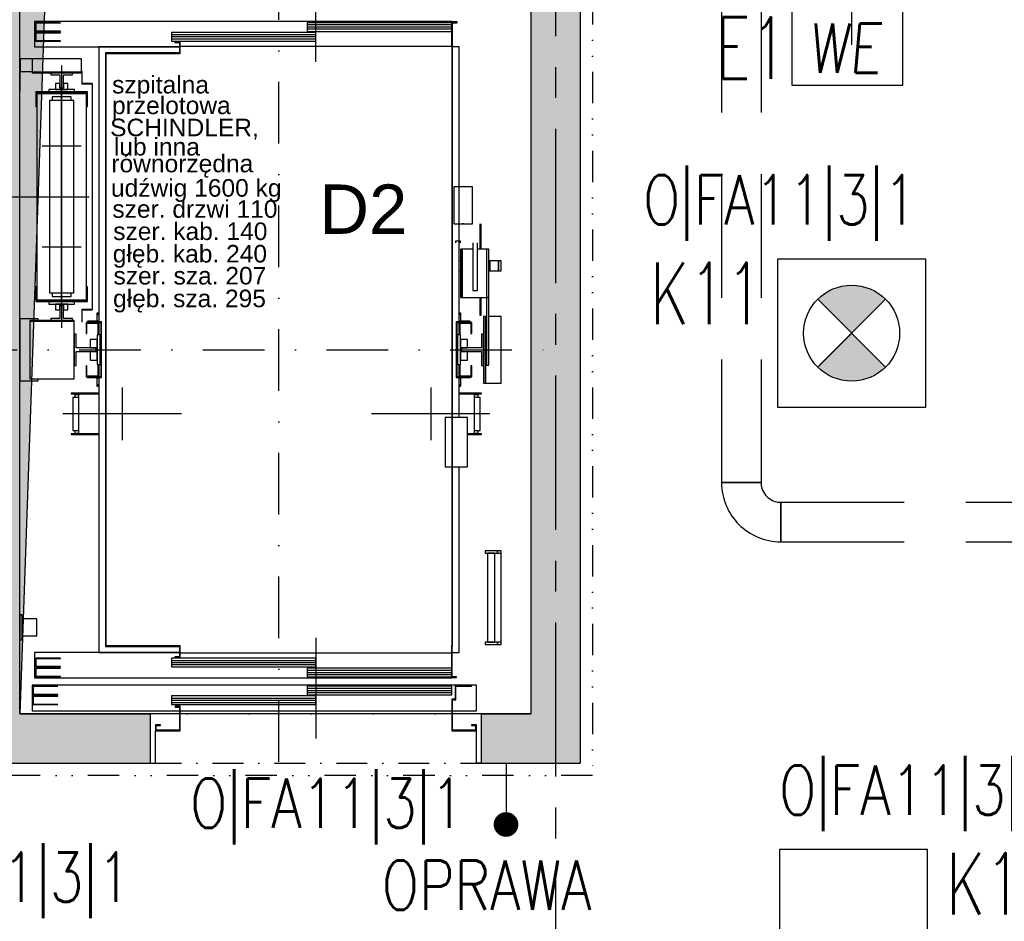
# Model space of a CAD drawing. Extents: x 41755 to 123924, y -112333 to 86187.
# Tile 224 of 256: x 101504 to 101903, y -7300 to -6934. Entities that reach past the tile are written whole.
import ezdxf
from ezdxf.enums import TextEntityAlignment as Align

# ---------------------------------------------------------------- set-up
doc = ezdxf.new("R2010")
doc.units = 0
doc.header["$LTSCALE"] = 50
for name, pattern in [('CENTER', [2, 1.25, -0.25, 0.25, -0.25]), ('DASHDOT', [1, 0.5, -0.25, 0, -0.25]), ('DASHED', [0.75, 0.5, -0.25]), ('DASHED2', [0.375, 0.25, -0.125]), ('DIVIDE', [31.75, 12.7, -6.35, 0, -6.35, 0, -6.35])]:
    doc.linetypes.add(name, pattern=pattern)
doc.layers.get('0').update_dxf_attribs({"color": 101, "linetype": 'CONTINUOUS'})
for name, color, linetype in [('Drz---drzwi', 5, 'CONTINUOUS'), ('E-90', 6, 'CONTINUOUS'), ('E35', 6, 'CONTINUOUS'), ('E50', 3, 'CONTINUOUS'), ('E90', 6, 'CONTINUOUS'), ('Ins-went', 141, 'CONTINUOUS'), ('Opis-spadki', 61, 'CONTINUOUS'), ('Os-osie glowne', 1, 'CENTER'), ('Sc-beton', 7, 'CONTINUOUS'), ('Sc-beton-hatch', 86, 'CONTINUOUS'), ('Sc-nadproza kon', 5, 'DASHED2'), ('Suf-widok', 8, 'CONTINUOUS'), ('W-idok', 8, 'CONTINUOUS'), ('W-otwor-strop', 1, 'CONTINUOUS')]:
    doc.layers.add(name, color=color, linetype=linetype)
doc.styles.add('ROMANS', font='romans', dxfattribs={"width": 0.85})
doc.styles.add('TYTUL2', font='ARIAL.TTF')

# ---------------------------------------------------------------- blocks, each defined once
blk = doc.blocks.new('_dhgfkgh')
at = {"ltscale": 7}
for p, q in [((-23, -65), (34, -65)), ((-10, -123), (-99.98, -123)), ((-10, -125), (-100, -125))]:
    blk.add_line(p, q, dxfattribs=at)
for points in [[(0, -5), (0, 0), (-10, 0), (-10, -5)], [(0, -130), (0, -125), (-10, -125), (-10, -130)]]:
    blk.add_lwpolyline(points, close=True, dxfattribs=at)
for points in [[(-40, -5), (-10, -5)], [(-10, -125), (-10, -5)]]:
    blk.add_lwpolyline(points, dxfattribs=at)
for centre, radius, start, end in [((-10, -5), 30, 180, 270), ((-10, -125), 90, 90, 180)]:
    blk.add_arc(centre, radius, start, end)
blk = doc.blocks.new('_skjdkgjfklhjgflj')
at = {"layer": 'W-idok', "linetype": 'DASHDOT'}
for p, q in [((-82, -334.44), (-82, -5.49)), ((-428, -167.5), (-181, -167.5)), ((-213, -167.5), (34, -167.5))]:
    blk.add_line(p, q, dxfattribs=at)
at = {"layer": 'W-idok'}
for p, q in [((-67, -50.8), (-67, -10)), ((-12, -34.5), (-181, -34.5)), ((-181, -34.5), (-181, -44.8)), ((-170.5, -35), (-180.5, -35)), ((-180.5, -35), (-180.5, -38.5)), ((-180.4, -35.1), (-170.5, -35.1)), ((-180.4, -38.4), (-180.4, -35.1)), ((-170.5, -35.1), (-170.5, -35)), ((-12, -35), (-70.5, -35)), ((-70.5, -35), (-70.5, -38.5)), ((-12, -35.88), (-70.5, -35.88)), ((-12, -35), (-12, -34.5)), ((-9.85, -34.7), (-12, -34.7)), ((-12, -34.7), (-12, -287.5)), ((-12, -38.5), (-12, -35)), ((-11.7, -35), (-9.85, -35)), ((-11.7, -287.8), (-11.7, -35)), ((-9.85, -35), (-9.85, -34.7)), ((-180.5, -38.5), (-170.5, -38.5)), ((-170.5, -39), (-180.5, -39)), ((-180.5, -39), (-180.5, -42.5)), ((-170.5, -38.4), (-180.4, -38.4)), ((-180.4, -39.1), (-170.5, -39.1)), ((-180.4, -42.4), (-180.4, -39.1)), ((-170.5, -38.5), (-170.5, -38.4)), ((-170.5, -39.1), (-170.5, -39)), ((-67, -39), (-125.5, -39)), ((-125.5, -39), (-125.5, -42.5)), ((-67, -39.88), (-125.5, -39.88)), ((-12, -36.75), (-70.5, -36.75)), ((-12, -37.62), (-70.5, -37.62)), ((-70.5, -38.5), (-12, -38.5)), ((-67, -42.5), (-67, -39)), ((-12, -44.65), (-12, -38.5)), ((-180.5, -42.5), (-170.5, -42.5)), ((-170.5, -42.4), (-180.4, -42.4)), ((-170.5, -42.5), (-170.5, -42.4)), ((-67, -40.75), (-125.5, -40.75)), ((-67, -41.62), (-125.5, -41.62)), ((-125.5, -42.5), (-67, -42.5)), ((-122, -42.7), (-124.15, -42.7)), ((-124.15, -42.7), (-124.15, -43)), ((-124.15, -43), (-122.3, -43)), ((-122.3, -43), (-122.3, -47.2)), ((-122, -47.5), (-122, -42.7)), ((-181, -44.8), (-122.3, -44.8)), ((-155, -44.8), (-155, -156.2)), ((-122.3, -44.8), (-155, -44.8)), ((-122.3, -47.2), (-152.3, -47.2)), ((-152.3, -47.2), (-152.3, -287.8)), ((-152, -47.5), (-122, -47.5)), ((-152, -287.5), (-152, -47.5)), ((-12, -44.65), (-122, -44.65)), ((-9, -44.8), (-11.7, -44.8)), ((-9, -156.2), (-9, -44.8)), ((-187, -49.7), (-187, -55.3)), ((-186.75, -49.7), (-187, -49.7)), ((-186.75, -55.3), (-186.75, -49.7)), ((-186.75, -49.7), (-186.75, -54.7)), ((-182, -49.7), (-186.75, -49.7)), ((-162, -49.7), (-182, -49.7)), ((-182, -49.7), (-182, -55.05)), ((-162, -55.05), (-162, -49.7)), ((-187, -55.3), (-186.75, -55.3)), ((-187, -55.3), (-187, -62.7)), ((-186.75, -55.3), (-187, -55.3)), ((-186.75, -54.7), (-182, -54.7)), ((-186.75, -62.7), (-186.75, -55.3)), ((-182, -55.05), (-162, -55.05)), ((-162, -55.05), (-182, -55.05)), ((-182, -55.05), (-182, -55.3)), ((-182, -55.3), (-162, -55.3)), ((-174.45, -55.3), (-174.45, -56.09)), ((-165.55, -55.3), (-174.45, -55.3)), ((-170, -52.4), (-170, -158.6)), ((-165.55, -56.09), (-165.55, -55.3)), ((-162, -55.3), (-162, -55.05)), ((-161.8, -54.75), (-161.8, -59.75)), ((-161.7, -54.75), (-161.8, -54.75)), ((-161.7, -59.65), (-161.7, -54.75)), ((-174.45, -56.09), (-170.79, -56.09)), ((-172.5, -59.6), (-172.5, -62)), ((-170.8, -59.6), (-172.5, -59.6)), ((-170.8, -61.5), (-170.8, -59.6)), ((-170.79, -56.09), (-170.79, -61.5)), ((-169.21, -61.5), (-169.21, -56.09)), ((-169.21, -56.09), (-165.55, -56.09)), ((-169.2, -59.6), (-169.2, -61.5)), ((-167.5, -59.6), (-169.2, -59.6)), ((-167.5, -62), (-167.5, -59.6)), ((-161.8, -59.75), (-157.6, -59.75)), ((-157.6, -59.65), (-161.7, -59.65)), ((-157.55, -59.75), (-157.65, -59.75)), ((-157.65, -59.75), (-157.65, -151.25)), ((-157.6, -59.75), (-157.6, -59.65)), ((-157.55, -151.25), (-157.55, -59.75)), ((-187, -62.7), (-186.75, -62.7)), ((-159.6, -63), (-180.4, -63)), ((-180.4, -63), (-180.4, -69)), ((-180.1, -63.3), (-159.9, -63.3)), ((-180.1, -69), (-180.1, -63.3)), ((-160, -63.75), (-180, -63.75)), ((-180, -63.75), (-180, -147.25)), ((-164.75, -62), (-175.25, -62)), ((-175.25, -62), (-175.25, -63)), ((-175.25, -63), (-164.75, -63)), ((-172.5, -62), (-167.5, -62)), ((-169.2, -61.5), (-170.8, -61.5)), ((-170.79, -61.5), (-169.21, -61.5)), ((-170, -102), (-170, -61)), ((-164.75, -63), (-164.75, -62)), ((-160, -147.25), (-160, -63.75)), ((-159.9, -63.3), (-159.9, -69)), ((-159.6, -69), (-159.6, -63)), ((-165.1, -66.5), (-174.9, -66.5)), ((-174.9, -66.5), (-174.9, -144.5)), ((-166.1, -65), (-173.9, -65)), ((-173.9, -65), (-173.9, -66.5)), ((-166.1, -66.5), (-166.1, -65)), ((-165.1, -144.5), (-165.1, -66.5)), ((-180.4, -69), (-180.1, -69)), ((-159.9, -69), (-159.6, -69)), ((-162.1, -85), (-177.9, -85)), ((-170, -150), (-170, -102)), ((-11.1, -101.5), (-11.1, -116.5)), ((-3.6, -101.5), (-11.1, -101.5)), ((-3.6, -116.5), (-3.6, -101.5)), ((-193, -105.5), (-158.9, -105.5)), ((-11.1, -116.5), (-3.6, -116.5)), ((-7.1, -116.5), (-7.6, -116.5)), ((-0.6, -116.5), (-0.6, -126.8)), ((-0.1, -126.8), (-0.1, -116.5)), ((-8.5, -123.5), (-10.5, -123.5)), ((-10.5, -123.5), (-10.5, -124.26)), ((-8.5, -124.26), (-8.5, -123.5)), ((-162.1, -126), (-177.9, -126)), ((-7.8, -126.8), (-8.4, -126.8)), ((-8.4, -126.8), (-8.4, -146.3)), ((-7.8, -146.3), (-7.8, -126.8)), ((-3.5, -126.8), (-7.8, -126.8)), ((-7.8, -126.8), (-7.8, -146.3)), ((-3.5, -124.26), (-3.5, -126.43)), ((-3.5, -126.43), (-3.5, -129.67)), ((-1.5, -126.43), (-1.5, -124.26)), ((-1.5, -129.67), (-1.5, -126.43)), ((3.1, -126.8), (-1.5, -126.8)), ((3.1, -126.8), (2.1, -126.8)), ((2.1, -126.8), (2.1, -146.3)), ((3.1, -146.3), (3.1, -126.8)), ((3.1, -146.3), (3.1, -126.8)), ((-8.4, -131.5), (-9, -131.5)), ((-3.5, -129.67), (-3.5, -133.5)), ((-1.5, -133.5), (-1.5, -129.67)), ((3.41, -131.5), (3.1, -131.5)), ((3.41, -131.5), (3.41, -135.5)), ((7.01, -131.5), (3.41, -131.5)), ((3.41, -135.5), (3.41, -131.5)), ((7.01, -135.5), (7.01, -131.5)), ((7.01, -131.5), (7.01, -135.5)), ((7.99, -131.5), (7.01, -131.5)), ((7.99, -135.5), (7.99, -131.5)), ((-9, -135.5), (-8.4, -135.5)), ((-3.5, -133.5), (-3.5, -137.33)), ((-1.5, -137.33), (-1.5, -133.5)), ((3.1, -135.5), (3.41, -135.5)), ((3.41, -135.5), (7.01, -135.5)), ((7.01, -135.5), (7.99, -135.5)), ((-3.5, -137.33), (-3.5, -140.57)), ((-1.5, -140.57), (-1.5, -137.33)), ((-180.1, -142), (-180.4, -142)), ((-180.4, -142), (-180.4, -148)), ((-180.1, -147.7), (-180.1, -142)), ((-159.6, -142), (-159.9, -142)), ((-159.9, -142), (-159.9, -147.7)), ((-159.6, -148), (-159.6, -142)), ((-3.5, -140.57), (-3.5, -142.74)), ((-3.5, -142.74), (-3.5, -143.5)), ((-3.5, -143.5), (-1.5, -143.5)), ((-1.5, -142.74), (-1.5, -140.57)), ((-1.5, -143.5), (-1.5, -142.74)), ((-180, -147.25), (-160, -147.25)), ((-174.9, -144.5), (-165.1, -144.5)), ((-173.9, -144.5), (-173.9, -146)), ((-173.9, -146), (-166.1, -146)), ((-166.1, -146), (-166.1, -144.5)), ((-8.4, -146.3), (-7.8, -146.3)), ((-7.8, -146.3), (3.1, -146.3)), ((-0.6, -146.3), (-0.6, -153.5)), ((-0.1, -153.5), (-0.1, -146.3)), ((3.1, -146.3), (2.1, -146.3)), ((2.1, -146.3), (2.1, -173.8)), ((2.1, -146.3), (3.1, -146.3)), ((3.1, -173.8), (3.1, -146.3)), ((-180.4, -148), (-159.6, -148)), ((-159.9, -147.7), (-180.1, -147.7)), ((-164.75, -148), (-175.25, -148)), ((-175.25, -148), (-175.25, -149)), ((-175.25, -149), (-164.75, -149)), ((-167.5, -149), (-172.5, -149)), ((-172.5, -149), (-172.5, -151.4)), ((-172.5, -151.4), (-170.8, -151.4)), ((-170.8, -149.5), (-169.2, -149.5)), ((-170.8, -151.4), (-170.8, -149.5)), ((-169.21, -149.5), (-170.79, -149.5)), ((-170.79, -149.5), (-170.79, -154.91)), ((-169.21, -154.91), (-169.21, -149.5)), ((-169.2, -149.5), (-169.2, -151.4)), ((-169.2, -151.4), (-167.5, -151.4)), ((-167.5, -151.4), (-167.5, -149)), ((-164.75, -149), (-164.75, -148)), ((-161.8, -151.25), (-161.8, -156.25)), ((-157.6, -151.25), (-161.8, -151.25)), ((-161.7, -156.25), (-161.7, -151.35)), ((-161.7, -151.35), (-157.6, -151.35)), ((-157.65, -151.25), (-157.55, -151.25)), ((-157.6, -151.35), (-157.6, -151.25)), ((-179.5, -154.95), (-187, -154.95)), ((-187, -154.95), (-187, -180.05)), ((-179.5, -155.7), (-179.5, -154.95)), ((-170.79, -154.91), (-174.45, -154.91)), ((-174.45, -154.91), (-174.45, -155.7)), ((-165.55, -154.91), (-169.21, -154.91)), ((-165.55, -155.7), (-165.55, -154.91)), ((-155.7, -152.7), (-155.7, -153.2)), ((-155, -152.7), (-155.7, -152.7)), ((-155.7, -153.2), (-155.7, -156)), ((-155, -153.2), (-155.7, -153.2)), ((-155.7, -153.2), (-155, -153.2)), ((-8.3, -152.7), (-9, -152.7)), ((-8.3, -153.2), (-9, -153.2)), ((-9, -153.2), (-8.3, -153.2)), ((-8.3, -153.2), (-8.3, -152.7)), ((-8.3, -156), (-8.3, -153.2)), ((-0.6, -153.5), (-0.1, -153.5)), ((1.7, -154), (0.9, -154)), ((0.9, -154), (0.9, -181)), ((1.7, -181), (1.7, -154)), ((2.1, -154), (1.7, -154)), ((1.7, -154), (1.7, -181)), ((8, -154), (3.1, -154)), ((8, -181), (8, -154)), ((-182.9, -155.7), (-182.9, -155.95)), ((-164.9, -155.7), (-182.9, -155.7)), ((-182.9, -155.95), (-182.9, -179.3)), ((-164.9, -155.95), (-182.9, -155.95)), ((-182.9, -155.95), (-164.9, -155.95)), ((-174.45, -155.7), (-165.55, -155.7)), ((-164.9, -155.95), (-164.9, -155.7)), ((-164.9, -179.3), (-164.9, -155.95)), ((-161.8, -156.25), (-161.7, -156.25)), ((-155.1, -156.5), (-160.1, -156.5)), ((-160.1, -156.5), (-160.1, -161)), ((-159.8, -156.8), (-155.4, -156.8)), ((-159.8, -161), (-159.8, -156.8)), ((-153.85, -156.2), (-159.65, -156.2)), ((-159.65, -156.2), (-159.65, -156.5)), ((-159.65, -156.5), (-154.15, -156.5)), ((-159.5, -156), (-159.5, -156.2)), ((-155, -156), (-159.5, -156)), ((-155.7, -156), (-155, -156)), ((-155.4, -156.8), (-155.4, -161)), ((-155.1, -161), (-155.1, -156.5)), ((-155.1, -156.5), (-155.1, -161.5)), ((-155, -156.5), (-155, -161.5)), ((-154.15, -156.5), (-154.15, -178.5)), ((-153.85, -178.8), (-153.85, -156.2)), ((-10.15, -156.2), (-10.15, -178.8)), ((-4.35, -156.2), (-10.15, -156.2)), ((-9.85, -178.5), (-9.85, -156.5)), ((-9.85, -156.5), (-4.35, -156.5)), ((-9, -156), (-8.3, -156)), ((-4.5, -156), (-9, -156)), ((-9, -161.5), (-9, -156.5)), ((-3.9, -156.5), (-8.9, -156.5)), ((-8.9, -156.5), (-8.9, -161)), ((-8.9, -161.5), (-8.9, -156.5)), ((-8.6, -156.8), (-4.2, -156.8)), ((-8.6, -161), (-8.6, -156.8)), ((-4.5, -156.2), (-4.5, -156)), ((-4.35, -156.5), (-4.35, -156.2)), ((-4.2, -156.8), (-4.2, -161)), ((-3.9, -161), (-3.9, -156.5)), ((-164.11, -161.15), (-164.9, -161.15)), ((-164.9, -161.15), (-164.9, -173.85)), ((-164.11, -166.71), (-164.11, -161.15)), ((-160.1, -161), (-159.8, -161)), ((-155.6, -163.3), (-158.4, -163.3)), ((-158.4, -163.3), (-158.4, -166.7)), ((-154.4, -161.5), (-155.6, -161.5)), ((-155.6, -161.5), (-155.6, -173.5)), ((-155.6, -171.7), (-155.6, -163.3)), ((-155.1, -161), (-155.4, -161)), ((-155.4, -161), (-155.4, -161.5)), ((-155.4, -161), (-155.1, -161)), ((-155.1, -161.5), (-155.1, -161)), ((-154.15, -161.5), (-154.4, -161.5)), ((-154.4, -161.5), (-154.4, -173.5)), ((-154.4, -173.5), (-154.4, -161.5)), ((-9.6, -161.5), (-9.85, -161.5)), ((-9.6, -173.5), (-9.6, -161.5)), ((-9.6, -161.5), (-9.6, -173.5)), ((-8.4, -161.5), (-9.6, -161.5)), ((-8.6, -161), (-8.9, -161)), ((-8.9, -161), (-8.9, -161.5)), ((-8.9, -161), (-8.6, -161)), ((-8.6, -161.5), (-8.6, -161)), ((-8.4, -173.5), (-8.4, -161.5)), ((-5.6, -163.3), (-8.4, -163.3)), ((-8.4, -163.3), (-8.4, -171.7)), ((-5.6, -166.7), (-5.6, -163.3)), ((-4.2, -161), (-3.9, -161)), ((0.9, -161.15), (0.11, -161.15)), ((0.11, -161.15), (0.11, -166.71)), ((0.9, -173.85), (0.9, -161.15)), ((-156, -166.71), (-164.11, -166.71)), ((-158.4, -166.7), (-156, -166.7)), ((-156, -166.7), (-156, -168.3)), ((-156, -168.29), (-156, -166.71)), ((-8, -166.7), (-5.6, -166.7)), ((-8, -168.3), (-8, -166.7)), ((0.11, -166.71), (-8, -166.71)), ((-8, -166.71), (-8, -168.29)), ((-164.11, -168.29), (-156, -168.29)), ((-164.11, -173.85), (-164.11, -168.29)), ((-156, -168.3), (-158.4, -168.3)), ((-158.4, -168.3), (-158.4, -171.7)), ((-8, -168.29), (0.11, -168.29)), ((-5.6, -168.3), (-8, -168.3)), ((-5.6, -171.7), (-5.6, -168.3)), ((0.11, -168.29), (0.11, -173.85)), ((-164.9, -173.85), (-164.11, -173.85)), ((-160.1, -174), (-160.1, -178.5)), ((-159.8, -174), (-160.1, -174)), ((-159.8, -178.2), (-159.8, -174)), ((-158.4, -171.7), (-155.6, -171.7)), ((-155.6, -173.5), (-154.4, -173.5)), ((-155.4, -173.5), (-155.4, -174)), ((-155.4, -174), (-155.1, -174)), ((-155.4, -174), (-155.4, -178.2)), ((-155.1, -174), (-155.4, -174)), ((-155.1, -174), (-155.1, -173.5)), ((-155.1, -173.5), (-155.1, -178.5)), ((-155.1, -178.5), (-155.1, -174)), ((-155, -173.5), (-155, -178.5)), ((-154.4, -173.5), (-154.15, -173.5)), ((-9.85, -173.5), (-9.6, -173.5)), ((-9.6, -173.5), (-8.4, -173.5)), ((-9, -178.5), (-9, -173.5)), ((-8.9, -173.5), (-8.9, -174)), ((-8.9, -178.5), (-8.9, -173.5)), ((-8.9, -174), (-8.6, -174)), ((-8.9, -174), (-8.9, -178.5)), ((-8.6, -174), (-8.9, -174)), ((-8.6, -174), (-8.6, -173.5)), ((-8.6, -178.2), (-8.6, -174)), ((-8.4, -171.7), (-5.6, -171.7)), ((-4.2, -174), (-4.2, -178.2)), ((-3.9, -174), (-4.2, -174)), ((-3.9, -178.5), (-3.9, -174)), ((0.11, -173.85), (0.9, -173.85)), ((2.1, -173.8), (3.1, -173.8)), ((-182.9, -179.3), (-164.9, -179.3)), ((-179.5, -180.05), (-179.5, -179.3)), ((-160.1, -178.5), (-155.1, -178.5)), ((-155.4, -178.2), (-159.8, -178.2)), ((-154.15, -178.5), (-159.65, -178.5)), ((-159.65, -178.5), (-159.65, -178.8)), ((-159.65, -178.8), (-153.85, -178.8)), ((-155, -179), (-155.7, -179)), ((-155.7, -179), (-155.7, -181.8)), ((-155.5, -178.8), (-155.5, -179)), ((-155.5, -179), (-155, -179)), ((-155, -178.8), (-155, -290.2)), ((-10.15, -178.8), (-4.35, -178.8)), ((-4.35, -178.5), (-9.85, -178.5)), ((-9, -195), (-9, -178.8)), ((-8.3, -179), (-9, -179)), ((-9, -179), (-8.5, -179)), ((-8.9, -178.5), (-3.9, -178.5)), ((-4.2, -178.2), (-8.6, -178.2)), ((-8.5, -179), (-8.5, -178.8)), ((-8.3, -181.8), (-8.3, -179)), ((-4.35, -178.8), (-4.35, -178.5)), ((-187, -180.05), (-179.5, -180.05)), ((-155.7, -181.8), (-155, -181.8)), ((-155, -181.8), (-155.7, -181.8)), ((-155.7, -181.8), (-155.7, -182.3)), ((-155.7, -182.3), (-155, -182.3)), ((-145.5, -182.8), (-145.5, -204.2)), ((-20.5, -182.8), (-20.5, -204.2)), ((-9, -181.8), (-8.3, -181.8)), ((-8.3, -181.8), (-9, -181.8)), ((-9, -182.3), (-8.3, -182.3)), ((-8.3, -182.3), (-8.3, -181.8)), ((0.9, -181), (1.7, -181)), ((1.7, -181), (8, -181)), ((-155, -185.1), (-166.1, -185.1)), ((-166.1, -185.1), (-166.1, -185.4)), ((-166.1, -185.4), (-155, -185.4)), ((-163.98, -186.8), (-165.5, -186.8)), ((-165.5, -186.8), (-165.5, -200.2)), ((-163.2, -185.4), (-164.7, -185.4)), ((-164.7, -185.4), (-164.7, -185.6)), ((-164.7, -185.6), (-163.2, -185.6)), ((-163.2, -185.6), (-164.7, -185.6)), ((-164.7, -185.6), (-164.7, -186.8)), ((-163.2, -186.8), (-163.98, -186.8)), ((-155, -185.4), (-163.2, -185.4)), ((-163.2, -185.4), (-163.2, -201.6)), ((0.1, -185.1), (-9, -185.1)), ((-9, -185.4), (0.1, -185.4)), ((-2.8, -185.4), (-9, -185.4)), ((-1.3, -185.4), (-2.8, -185.4)), ((-2.8, -201.6), (-2.8, -185.4)), ((-2.8, -185.6), (-1.3, -185.6)), ((-1.3, -185.6), (-2.8, -185.6)), ((-2.02, -186.8), (-2.8, -186.8)), ((-0.5, -186.8), (-2.02, -186.8)), ((-1.3, -185.6), (-1.3, -185.4)), ((-1.3, -186.8), (-1.3, -185.6)), ((-0.5, -200.2), (-0.5, -186.8)), ((0.1, -185.4), (0.1, -185.1)), ((-121.5, -193.5), (-169.5, -193.5)), ((3.5, -193.5), (-44.5, -193.5)), ((-14.6, -195), (-14.6, -215)), ((-12, -195), (-14.6, -195)), ((-5.6, -195), (-11.7, -195)), ((-5.6, -215), (-5.6, -195)), ((-155, -201.6), (-166.1, -201.6)), ((-166.1, -201.6), (-166.1, -201.9)), ((-166.1, -201.9), (-155, -201.9)), ((-165.5, -200.2), (-163.98, -200.2)), ((-164.7, -200.2), (-164.7, -201.4)), ((-164.7, -201.4), (-163.2, -201.4)), ((-163.2, -201.4), (-164.7, -201.4)), ((-164.7, -201.4), (-164.7, -201.6)), ((-164.7, -201.6), (-163.2, -201.6)), ((-163.98, -200.2), (-163.2, -200.2)), ((-163.2, -201.6), (-155, -201.6)), ((0.1, -201.6), (-5.6, -201.6)), ((-5.6, -201.6), (-2.8, -201.6)), ((-5.6, -201.9), (0.1, -201.9)), ((-2.8, -200.2), (-2.02, -200.2)), ((-2.8, -201.4), (-1.3, -201.4)), ((-1.3, -201.4), (-2.8, -201.4)), ((-2.8, -201.6), (-1.3, -201.6)), ((-2.02, -200.2), (-0.5, -200.2)), ((-1.3, -201.4), (-1.3, -200.2)), ((-1.3, -201.6), (-1.3, -201.4)), ((0.1, -201.9), (0.1, -201.6)), ((-14.6, -215), (-12, -215)), ((-11.7, -215), (-5.6, -215)), ((-9, -290.2), (-9, -215)), ((1.5, -249), (1.5, -250)), ((6.5, -249), (1.5, -249)), ((1.5, -250), (6.5, -250)), ((5.5, -250), (2.5, -250)), ((2.5, -250), (2.5, -286)), ((5.5, -286), (5.5, -250)), ((6.5, -250), (6.5, -249)), ((8, -249), (6.5, -249)), ((6.5, -249), (6.5, -250)), ((6.5, -250), (8, -250)), ((8, -250), (8, -249)), ((8, -286), (8, -250)), ((-186, -275), (-187, -275)), ((-187, -275), (-187, -285)), ((-186, -285), (-186, -275)), ((-180, -276.5), (-186, -276.5)), ((-186, -276.5), (-186, -283.5)), ((-180, -283.5), (-180, -276.5)), ((-187, -285), (-186, -285)), ((-186, -283.5), (-180, -283.5)), ((-67, -284.2), (-67, -325)), ((1.5, -286), (1.5, -287)), ((6.5, -286), (1.5, -286)), ((1.5, -287), (6.5, -287)), ((2.5, -286), (5.5, -286)), ((6.5, -287), (6.5, -286)), ((8, -286), (6.5, -286)), ((6.5, -286), (6.5, -287)), ((6.5, -287), (8, -287)), ((8, -287), (8, -286)), ((-122.3, -290.2), (-181, -290.2)), ((-181, -290.2), (-181, -300.5)), ((-155, -290.2), (-122.3, -290.2)), ((-152.3, -287.8), (-152, -287.8)), ((-152, -287.8), (-152, -287.5)), ((-122, -287.5), (-152, -287.5)), ((-152, -287.5), (-152, -287.8)), ((-152, -287.8), (-122.3, -287.8)), ((-122.3, -287.8), (-122.3, -292)), ((-122, -292.3), (-122, -287.5)), ((-122, -290.35), (-12.15, -290.35)), ((-12, -287.5), (-12.15, -287.5)), ((-12.15, -287.5), (-12.15, -300.3)), ((-11.85, -287.8), (-11.7, -287.8)), ((-11.85, -300), (-11.85, -287.8)), ((-11.85, -290.2), (-9, -290.2)), ((-170.5, -292.5), (-180.5, -292.5)), ((-180.5, -292.5), (-180.5, -296)), ((-180.4, -292.6), (-170.5, -292.6)), ((-180.4, -295.9), (-180.4, -292.6)), ((-170.5, -292.6), (-170.5, -292.5)), ((-67, -292.5), (-125.5, -292.5)), ((-125.5, -292.5), (-125.5, -296)), ((-125.5, -293.38), (-67, -293.38)), ((-125.5, -294.25), (-67, -294.25)), ((-125.5, -295.12), (-67, -295.12)), ((-122.3, -292), (-124.15, -292)), ((-124.15, -292), (-124.15, -292.3)), ((-124.15, -292.3), (-122, -292.3)), ((-67, -296), (-67, -292.5)), ((-180.5, -296), (-170.5, -296)), ((-170.5, -296.5), (-180.5, -296.5)), ((-180.5, -296.5), (-180.5, -300)), ((-170.5, -295.9), (-180.4, -295.9)), ((-180.4, -296.6), (-170.5, -296.6)), ((-180.4, -299.9), (-180.4, -296.6)), ((-170.5, -296), (-170.5, -295.9)), ((-170.5, -296.6), (-170.5, -296.5)), ((-125.5, -296), (-67, -296)), ((-12.15, -296.5), (-70.5, -296.5)), ((-70.5, -296.5), (-70.5, -300)), ((-70.5, -297.38), (-12, -297.38)), ((-70.5, -298.25), (-12, -298.25)), ((-70.5, -299.12), (-12, -299.12)), ((-181, -300.5), (-12, -300.5)), ((-180.5, -300), (-170.5, -300)), ((-170.5, -299.9), (-180.4, -299.9)), ((-170.5, -300), (-170.5, -299.9)), ((-70.5, -300), (-12.15, -300)), ((-12.15, -300.3), (-10, -300.3)), ((-12, -300.5), (-12, -300.3)), ((-10, -300), (-11.85, -300)), ((-10, -300.3), (-10, -300)), ((-10.6, -303.5), (-182, -303.5)), ((-182, -303.5), (-182, -313.9)), ((-171.5, -303.8), (-181.5, -303.8)), ((-181.5, -303.8), (-181.5, -307.3)), ((-181.4, -303.9), (-171.5, -303.9)), ((-181.4, -307.2), (-181.4, -303.9)), ((-171.5, -303.9), (-171.5, -303.8)), ((-12, -303.8), (-70.5, -303.8)), ((-70.5, -303.8), (-70.5, -307.3)), ((-70.5, -304.67), (-12, -304.67)), ((-70.5, -305.55), (-12, -305.55)), ((-70.5, -306.42), (-12, -306.42)), ((-12, -307.3), (-12, -303.8)), ((-4, -303.5), (-10.6, -303.5)), ((-10.6, -303.5), (-10.6, -309.1)), ((-10.3, -303.8), (-4, -303.8)), ((-10.3, -309.4), (-10.3, -303.8)), ((-2, -303.5), (-4, -303.5)), ((-4, -303.8), (-4, -303.5)), ((-2, -313.9), (-2, -303.5)), ((-181.5, -307.3), (-171.5, -307.3)), ((-171.5, -307.8), (-181.5, -307.8)), ((-181.5, -307.8), (-181.5, -311.3)), ((-171.5, -307.2), (-181.4, -307.2)), ((-181.4, -307.9), (-171.5, -307.9)), ((-181.4, -311.2), (-181.4, -307.9)), ((-171.5, -307.3), (-171.5, -307.2)), ((-171.5, -307.9), (-171.5, -307.8)), ((-67, -307.8), (-125.5, -307.8)), ((-125.5, -307.8), (-125.5, -311.3)), ((-125.5, -308.67), (-67, -308.67)), ((-125.5, -309.55), (-67, -309.55)), ((-125.5, -310.42), (-67, -310.42)), ((-70.5, -307.3), (-12, -307.3)), ((-67, -311.3), (-67, -307.8)), ((-12, -309.1), (-12, -322)), ((-10.6, -309.1), (-12, -309.1)), ((-11.7, -321.7), (-11.7, -309.4)), ((-11.7, -309.4), (-10.3, -309.4)), ((-182, -313.9), (-122.3, -313.9)), ((-181.5, -311.3), (-171.5, -311.3)), ((-171.5, -311.2), (-181.4, -311.2)), ((-171.5, -311.3), (-171.5, -311.2)), ((-125.5, -311.3), (-67, -311.3)), ((-122, -312), (-124, -312)), ((-124, -312), (-124, -312.3)), ((-124, -312.3), (-122.3, -312.3)), ((-122.3, -312.3), (-122.3, -321.7)), ((-122, -322), (-122, -312)), ((-122, -313.9), (-12, -313.9)), ((-11.7, -313.9), (-2, -313.9)), ((-132, -319.5), (-132, -322)), ((-130, -319.5), (-132, -319.5)), ((-132, -322), (-122, -322)), ((-132, -335), (-132, -322)), ((-131.7, -321.7), (-131.7, -319.8)), ((-131.7, -319.8), (-130, -319.8)), ((-122.3, -321.7), (-131.7, -321.7)), ((-130, -319.8), (-130, -319.5)), ((-12, -322), (-2, -322)), ((-2.3, -321.7), (-11.7, -321.7)), ((-2, -319.5), (-4, -319.5)), ((-4, -319.5), (-4, -319.8)), ((-4, -319.8), (-2.3, -319.8)), ((-2.3, -319.8), (-2.3, -321.7)), ((-2, -322), (-2, -319.5)), ((-2, -335), (-2, -322)), ((-134, -335), (-132, -335)), ((0, -335), (-2, -335))]:
    blk.add_line(p, q, dxfattribs=at)
blk = doc.blocks.new('we')
at = {"layer": 'E35', "ltscale": 0.2}
blk.add_lwpolyline([(45, 30), (0, 30), (0, 0), (45, 0)], close=True, dxfattribs=at)
at = {"layer": 'E35', "ltscale": 0.2, "style": 'ROMANS', "oblique": 5, "width": 0.8}
blk.add_text('WE', height=20, dxfattribs=at).set_placement((21.44, 15), align=Align.MIDDLE_CENTER)

msp = doc.modelspace()

# ---------------------------------------------------------------- hatches: boundary and pattern name
at = {"layer": 'E35'}
h = msp.add_hatch(color=256, dxfattribs=at)
edge = h.paths.add_edge_path()
edge.add_line((101840.966, -7061.439), (101854.712, -7047.693))
edge.add_ellipse((101840.966, -7061.439), major_axis=(13.746, 13.746), ratio=1, start_angle=360, end_angle=450)
edge.add_line((101827.22, -7047.693), (101840.966, -7061.439))
edge = h.paths.add_edge_path()
edge.add_line((101854.712, -7075.186), (101840.966, -7061.439))
edge.add_line((101840.966, -7061.439), (101827.22, -7075.186))
edge.add_ellipse((101840.966, -7061.439), major_axis=(-13.746, 13.746), ratio=1, start_angle=90, end_angle=180)
at = {"layer": 'Sc-beton-hatch'}
h = msp.add_hatch(dxfattribs=at)
h.set_pattern_fill('ANSI33', color=256, style=0)
h.set_pattern_definition([(45, (48983.4185, 565.478), (-4.49012806, 4.49012806), []), (45, (48987.9087, 565.478), (-4.49012806, 4.49012806), [3.175, -1.5875])])
h.paths.add_polyline_path([(102400.966, -5400.641), (102380.966, -5400.641), (102380.966, -5500.641), (102330.966, -5500.641), (102330.966, -5520.641), (102380.966, -5520.641), (102380.966, -5973.641), (102400.966, -5973.641)])
h.paths.add_polyline_path([(101710.966, -5330.585), (101710.966, -5560.641), (101730.966, -5560.641), (101730.966, -5520.641), (101770.966, -5520.641), (101770.966, -5500.641), (101730.966, -5500.641), (101730.966, -5327.797, 0.0068353), (101990.084, -5287.78), (101987.07, -5268.006, -0.0084051), (101668.963, -5316.121), (101671.621, -5335.944, 0.0010351)])
h.paths.add_polyline_path([(101738.466, -5895.641), (101703.466, -5895.641), (101703.466, -5930.641), (101738.466, -5930.641)])
h.paths.add_polyline_path([(101695.966, -6277.641), (101730.966, -6277.641), (101730.966, -6242.641), (101695.966, -6242.641)])
h.paths.add_polyline_path([(102400.966, -6108.641), (102380.966, -6108.641), (102380.966, -6330.641), (102400.966, -6330.641)])
h.paths.add_polyline_path([(100985.966, -5895.641), (100950.966, -5895.641), (100950.966, -5930.641), (100985.966, -5930.641)], flags=17)
h.paths.add_polyline_path([(100765.966, -5910.641), (100765.966, -5413.927, 0.0063955), (101010.966, -5401.354), (101009.686, -5381.395, -0.0079596), (100705.366, -5396.058), (100706.01, -5416.048, 0.0010422), (100745.966, -5414.677), (100745.966, -6082.641), (100765.966, -6082.641), (100765.966, -5930.641), (100798.966, -5930.641), (100798.966, -5930.637), (100798.966, -5910.641)])
h.paths.add_polyline_path([(100310.966, -6262.641), (100410.966, -6262.641), (100410.966, -6460.641), (100430.966, -6460.641), (100430.966, -6262.641), (100765.966, -6262.641), (100765.966, -6237.641), (100745.966, -6237.641), (100745.966, -6242.641), (100330.966, -6242.641), (100330.966, -5420.801, 0.0010428), (100370.966, -5420.993), (100371.02, -5400.99, -0.0015651), (100310.966, -5400.641)])
h.paths.add_polyline_path([(100970.966, -6242.641), (100950.966, -6242.641), (100950.966, -6900.641), (100927.966, -6900.641), (100927.966, -6920.641), (100950.966, -6920.641), (100950.966, -7503.141), (100970.966, -7503.141), (100970.966, -6920.641), (101261.966, -6920.641), (101261.966, -7235.641), (101281.966, -7235.641), (101334.966, -7235.641), (101334.966, -7215.641), (101281.966, -7215.641), (101281.966, -6900.641), (100970.966, -6900.641)])
h.paths.add_polyline_path([(100410.966, -6710.641), (100430.966, -6710.641), (100430.966, -6610.641), (100410.966, -6610.641)])
h.paths.add_polyline_path([(100410.966, -6960.641), (100430.966, -6960.641), (100430.966, -6920.641), (100470.966, -6920.641), (100470.966, -6900.641), (100430.966, -6900.641), (100430.966, -6860.641), (100410.966, -6860.641)])
h.paths.add_polyline_path([(100790.966, -6920.641), (100790.966, -6900.641), (100725.966, -6900.641), (100725.966, -6920.641)])
h.paths.add_polyline_path([(101334.966, -6920.641), (101334.966, -6900.641), (101281.966, -6900.641), (101281.966, -6920.641)], flags=17)
h.paths.add_polyline_path([(101556.966, -6920.641), (101556.966, -6900.641), (101468.966, -6900.641), (101468.966, -6920.641)])
h.paths.add_polyline_path([(101710.966, -6900.641), (101690.966, -6900.641), (101690.966, -6920.641), (101710.966, -6920.641)])
h.paths.add_polyline_path([(101730.966, -6900.641), (101710.966, -6900.641), (101710.966, -6920.641), (101710.966, -7215.641), (101690.966, -7215.641), (101690.966, -7235.641), (101730.966, -7235.641)])
h.paths.add_polyline_path([(101488.966, -7215.641), (101468.966, -7215.641), (101468.966, -7235.641), (101556.966, -7235.641), (101556.966, -7215.641), (101503.966, -7215.641), (101503.966, -6920.641), (101488.966, -6920.641)])
h.paths.add_polyline_path([(102400.966, -6750.641), (102380.966, -6750.641), (102380.966, -7100.641), (102400.966, -7100.641)])
h.paths.add_polyline_path([(102400.966, -7200.641), (102380.966, -7200.641), (102380.966, -7465.641), (102400.966, -7465.641)])
h.paths.add_polyline_path([(102380.966, -7650.641), (102332.966, -7650.641), (102332.966, -7670.641), (102380.966, -7670.641), (102380.966, -8275.641), (102400.966, -8275.641), (102400.966, -7615.641), (102380.966, -7615.641)])
h.paths.add_polyline_path([(102133.966, -7650.641), (102133.966, -7670.641), (102227.966, -7670.641), (102227.966, -7650.641)])
h.paths.add_polyline_path([(101905.966, -7650.641), (101905.966, -7670.641), (102008.966, -7670.641), (102008.966, -7650.641)])
h.paths.add_polyline_path([(101710.966, -7670.641), (101710.966, -8400.641), (101685.966, -8400.641), (101685.966, -8420.641), (101730.966, -8420.641), (101730.966, -7670.641), (101770.966, -7670.641), (101770.966, -7650.641), (101227.466, -7650.641), (101227.466, -7670.641)])
h.paths.add_polyline_path([(100950.966, -7650.641), (100430.966, -7650.641), (100430.966, -7590.641), (100410.966, -7590.641), (100410.966, -7670.641), (100745.966, -7670.641), (101092.466, -7670.641), (101092.466, -7650.641), (100970.966, -7650.641), (100970.966, -7603.141), (100950.966, -7603.141)])
h.paths.add_polyline_path([(100410.966, -7440.641), (100430.966, -7440.641), (100430.966, -7397.641), (100410.966, -7397.641)])
h.paths.add_polyline_path([(100430.966, -7110.641), (100410.966, -7110.641), (100410.966, -7307.641), (100430.966, -7307.641)])
h.paths.add_polyline_path([(100745.966, -8420.641), (100765.966, -8420.641), (100765.966, -8400.641), (100410.966, -8400.641), (100410.966, -8420.641)])
h.paths.add_polyline_path([(100765.966, -8420.641), (100785.966, -8420.641), (100785.966, -8400.641), (100765.966, -8400.641)])
h.paths.add_polyline_path([(100785.966, -8400.641), (100785.966, -8420.641), (101097.466, -8420.641), (101097.466, -8400.641)])
h.paths.add_polyline_path([(101322.966, -8420.641), (101322.966, -8400.641), (101227.466, -8400.641), (101227.466, -8420.641)], flags=17)
h.paths.add_polyline_path([(101432.966, -8400.641), (101432.966, -8420.641), (101575.966, -8420.641), (101575.966, -8400.641)])
h.paths.add_polyline_path([(101950.966, -8400.641), (101950.966, -8420.641), (102028.966, -8420.641), (102028.966, -8400.641)])
h.paths.add_polyline_path([(102138.966, -8400.641), (102138.966, -8420.641), (102380.966, -8420.641), (102380.966, -8445.641), (102400.966, -8445.641), (102400.966, -8375.641), (102380.966, -8375.641), (102380.966, -8400.641)])
h.paths.add_polyline_path([(102380.966, -8568.641), (102345.966, -8568.641), (102345.966, -8875.141), (102365.966, -8875.141), (102365.966, -8588.641), (102400.966, -8588.641), (102400.966, -8545.641), (102380.966, -8545.641)])
h.paths.add_polyline_path([(102365.966, -8995.141), (102345.966, -8995.141), (102345.966, -9050.641), (101950.966, -9050.641), (101950.966, -9075.641), (102345.966, -9075.641), (102345.966, -9105.641), (102365.966, -9105.641), (102365.966, -9075.641)])
h.paths.add_polyline_path([(102400.966, -9290.641), (102365.966, -9290.641), (102365.966, -9255.641), (102345.966, -9255.641), (102345.966, -9310.641), (102380.966, -9310.641), (102380.966, -9718.141), (102380.966, -9900.641), (101730.966, -9900.641), (101730.966, -9855.641), (101710.966, -9855.641), (101710.966, -9920.641), (102380.966, -9920.641), (102380.966, -10349.912), (102380.966, -10410.641), (102400.966, -10410.641), (102400.966, -10010.641), (102400.966, -9838.141)])
h.paths.add_polyline_path([(101730.966, -9529.641), (101710.966, -9529.641), (101710.966, -9725.641), (101730.966, -9725.641)], flags=17)
h.paths.add_polyline_path([(101710.966, -9419.641), (101730.966, -9419.641), (101730.966, -8640.641), (101710.966, -8640.641), (101710.966, -9050.641), (101414.966, -9050.641), (101414.966, -9075.641), (101710.966, -9075.641)])
h.paths.add_polyline_path([(101263.966, -9050.641), (101263.966, -9075.641), (101304.966, -9075.641), (101304.966, -9050.641)])
h.paths.add_polyline_path([(101041.966, -9075.641), (101041.966, -9050.641), (100925.966, -9050.641), (100925.966, -9075.641)])
h.paths.add_polyline_path([(100825.966, -9075.641), (100825.966, -9050.641), (100530.966, -9050.641), (100530.966, -9035.641), (100510.966, -9035.641), (100510.966, -9050.641), (100270.966, -9050.641), (100270.966, -9075.641), (100510.966, -9075.641), (100510.966, -9471.141), (100530.966, -9471.141), (100530.966, -9075.641)])
h.paths.add_polyline_path([(100530.966, -8906.641), (100510.966, -8906.641), (100510.966, -8938.641), (100530.966, -8938.641)])
h.paths.add_polyline_path([(100220.966, -9075.641), (100220.966, -9050.641), (100170.966, -9050.641), (100170.966, -9075.641)])
h.paths.add_polyline_path([(100120.966, -9075.641), (100120.966, -9050.641), (100070.966, -9050.641), (100070.966, -9075.641)])
h.paths.add_polyline_path([(100020.966, -9075.641), (100020.966, -9050.641), (99970.966, -9050.641), (99970.966, -9075.641)])
h.paths.add_polyline_path([(99920.966, -9075.641), (99920.966, -9050.641), (99880.966, -9050.641), (99880.966, -9957.641), (99980.966, -9957.641), (99980.966, -9972.641), (100000.966, -9972.641), (100000.966, -9937.641), (99900.966, -9937.641), (99900.966, -9075.641)])
h.paths.add_polyline_path([(101041.966, -9396.641), (101041.966, -9378.641), (100927.966, -9378.641), (100927.966, -9396.641)])
h.paths.add_polyline_path([(100510.966, -9725.641), (100530.966, -9725.641), (100530.966, -9571.141), (100510.966, -9571.141)])
h.paths.add_polyline_path([(100000.966, -10090.641), (100000.966, -10072.641), (99980.966, -10072.641), (99980.966, -10090.641), (99780.966, -10090.641), (99780.966, -10445.641), (100510.966, -10445.641), (100510.966, -10485.641), (100530.966, -10485.641), (100530.966, -10445.641), (100580.966, -10445.641), (100580.966, -10425.641), (100530.966, -10425.641), (100530.966, -10270.641), (100510.966, -10270.641), (100510.966, -10425.641), (99800.966, -10425.641), (99800.966, -10110.641), (100510.966, -10110.641), (100510.966, -10120.641), (100530.966, -10120.641), (100530.966, -9855.641), (100510.966, -9855.641), (100510.966, -10090.641)])
h.paths.add_polyline_path([(100970.966, -9920.641), (101087.466, -9920.641), (101087.466, -9900.641), (100750.966, -9900.641), (100750.966, -9920.641), (100950.966, -9920.641), (100950.966, -10425.641), (100730.966, -10425.641), (100730.966, -10445.641), (100790.966, -10445.641), (100790.966, -10485.641), (100810.966, -10485.641), (100810.966, -10445.641), (101070.966, -10445.641), (101070.966, -10425.641), (100970.966, -10425.641)])
h.paths.add_polyline_path([(101197.466, -9900.641), (101197.466, -9920.641), (101261.966, -9920.641), (101261.966, -10425.641), (101220.966, -10425.641), (101220.966, -10445.641), (101802.966, -10445.641), (101802.966, -10425.641), (101281.966, -10425.641), (101281.966, -9900.641)])
h.paths.add_polyline_path([(102365.966, -10445.641), (102365.966, -10425.641), (102320.966, -10425.641), (102320.966, -10445.641)])
h.paths.add_polyline_path([(102383.466, -10428.141), (102365.966, -10445.641), (102400.966, -10445.641)])
h.paths.add_polyline_path([(102365.966, -10410.641), (102365.966, -10445.641), (102383.466, -10428.141)])
h.paths.add_polyline_path([(102365.966, -10410.641), (102383.466, -10428.141), (102400.966, -10410.641)])
h.paths.add_polyline_path([(102400.966, -10410.641), (102383.466, -10428.141), (102400.966, -10445.641)])
at = {"layer": 'W-otwor-strop'}
msp.add_hatch(color=256, dxfattribs=at).paths.add_polyline_path([(101503.966, -7215.641), (101503.966, -6920.641), (101710.966, -6920.641), (101513.966, -6930.641)])

# ---------------------------------------------------------------- linework, layer by layer
at = {"layer": 'E35'}
for p, q in [((101827.22, -7047.693), (101854.712, -7075.186)), ((101827.22, -7075.186), (101854.712, -7047.693))]:
    msp.add_line(p, q, dxfattribs=at)
at = {"layer": 'E35', "linetype": 'Continuous', "ltscale": 0.3}
msp.add_line((101828.006, -7074.399), (101853.926, -7048.479), dxfattribs=at)
for points in [[(101810.966, -7091.439), (101870.966, -7091.439), (101870.966, -7031.439), (101810.966, -7031.439)], [(101811.684, -7330.641), (101871.684, -7330.641), (101871.684, -7270.641), (101811.684, -7270.641)]]:
    msp.add_lwpolyline(points, close=True, dxfattribs=at)
at = {"layer": 'E35'}
msp.add_circle((101840.966, -7061.439), 19.44, dxfattribs=at)
at = {"layer": 'E50'}
msp.add_line((101700.966, -7235.641), (101700.966, -7260.537), dxfattribs=at)
at = {"layer": 'E50', "const_width": 5}
msp.add_lwpolyline([(101700.966, -7258.037, 1), (101700.966, -7263.037, 1)], format="xyb", close=True, dxfattribs=at)
at = {"layer": 'Ins-went', "linetype": 'DASHED', "ltscale": 2}
for p, q in [((101788.251, -6622.063), (101788.251, -7121.963)), ((101804.251, -6622.063), (101804.251, -7121.963)), ((101788.251, -7121.963), (101804.251, -7121.963)), ((101804.251, -7121.963), (101788.251, -7121.963)), ((101812.251, -7145.963), (101812.251, -7129.963)), ((101812.251, -7129.963), (102000.951, -7129.963)), ((101812.251, -7129.963), (101812.251, -7145.963)), ((101812.251, -7145.963), (102000.951, -7145.963))]:
    msp.add_line(p, q, dxfattribs=at)
for radius in [24, 8]:
    msp.add_arc((101812.251, -7121.963), radius, 180, 270, dxfattribs=at)
at = {"layer": 'Os-osie glowne'}
msp.add_lwpolyline([(101720.966, -4978.641), (101720.966, -10955.641)], dxfattribs=at)
at = {"layer": 'Sc-beton'}
for p, q in [((101503.966, -7215.641), (101556.966, -7215.641)), ((101556.966, -7235.641), (101556.966, -7215.641)), ((101690.966, -7215.641), (101710.966, -7215.641)), ((101690.966, -7235.641), (101690.966, -7215.641)), ((101468.966, -7235.641), (101556.966, -7235.641)), ((101690.966, -7235.641), (101730.966, -7235.641))]:
    msp.add_line(p, q, dxfattribs=at)
for points in [[(101710.966, -6900.641), (101710.966, -7215.641)], [(101730.966, -6900.641), (101730.966, -7235.641)]]:
    msp.add_lwpolyline(points, dxfattribs=at)
at = {"layer": 'Sc-nadproza kon', "linetype": 'DASHDOT', "ltscale": 0.5}
for points in [[(101690.966, -7215.641), (101556.966, -7215.641)], [(101556.966, -7235.641), (101690.966, -7235.641)]]:
    msp.add_lwpolyline(points, dxfattribs=at)
at = {"layer": 'Suf-widok', "linetype": 'DIVIDE', "ltscale": 0.02}
msp.add_lwpolyline([(102375.966, -7435.641), (101945.966, -7435.641), (101945.966, -6923.641), (101735.966, -6923.641), (101735.966, -7240.641), (101284.966, -7240.641), (101284.966, -7645.641), (102375.966, -7645.641)], close=True, dxfattribs=at)
at = {"layer": 'W-otwor-strop'}
msp.add_lwpolyline([(101503.966, -6920.641), (101710.966, -6920.641), (101710.966, -7215.641), (101503.966, -7215.641)], close=True, dxfattribs=at)
msp.add_lwpolyline([(101503.966, -7215.641), (101503.966, -6920.641), (101710.966, -6920.641), (101513.966, -6930.641), (101503.966, -7215.641)], dxfattribs=at)

# ---------------------------------------------------------------- block references
at = {"layer": 'Drz---drzwi', "rotation": 270}
msp.add_blockref('_dhgfkgh', (101905.966, -6910.641), dxfattribs=at)
at = {"layer": 'E50'}
msp.add_blockref('we', (101816.684, -6960.932), dxfattribs=at)
at = {"layer": 'W-idok'}
msp.add_blockref('_skjdkgjfklhjgflj', (101690.966, -6900.641), dxfattribs=at)

# ---------------------------------------------------------------- texts
at = {"layer": 'E-90', "style": 'ROMANS', "width": 0.8}
for rotation, p in [(0, (101811.969, -7008.799)), (360, (101867.092, -7248.001))]:
    msp.add_text('O|FA11|3|1', height=20, rotation=rotation, dxfattribs=at).set_placement(p, align=Align.MIDDLE)
at = {"layer": 'E35', "style": 'ROMANS', "width": 0.7}
for s, p in [('E1', (101800.383, -6945.932)), ('K1', (101894.609, -7284.528))]:
    msp.add_text(s, height=25, dxfattribs=at).set_placement(p, align=Align.MIDDLE)
msp.add_text('K11', height=25, rotation=360, dxfattribs=at).set_placement((101782.183, -7045.326), align=Align.MIDDLE)
at = {"layer": 'E90', "ltscale": 8, "style": 'ROMANS', "width": 0.8}
for s, p in [('O|FA11|3|1', (101572.955, -7261.947)), ('O|FA11|3|1', (101437.999, -7291.868)), ('OPRAWA', (101650.623, -7295.15))]:
    msp.add_text(s, height=20, dxfattribs=at).set_placement(p)
at = {"layer": 'Opis-spadki', "style": 'TYTUL2'}
for s, height, p in [('szpitalna', 7.1196, (101561.03, -6961.621)), ('przelotowa', 7.1196, (101565.4, -6970.009)), ('SCHINDLER,', 7.1196, (101570.707, -6978.698)), ('lub inna', 7.1196, (101559.531, -6985.756)), ('równorzędna', 7.11961, (101569.841, -6993.518)), ('udźwig 1600 kg', 7.11961, (101575.478, -7003.398)), ('D2', 20, (101643.149, -7011.041)), ('szer. drzwi 110', 7.11961, (101574.947, -7010.982)), ('szer. kab. 140', 7.11961, (101573.089, -7020.002)), ('głęb. kab. 240', 7.11961, (101572.919, -7030.13)), ('szer. sza. 207', 7.11961, (101572.919, -7038.156)), ('głęb. sza. 295', 7.11961, (101572.749, -7048.253))]:
    msp.add_text(s, height=height, dxfattribs=at).set_placement(p, align=Align.MIDDLE)

doc.saveas('drawing.dxf')
